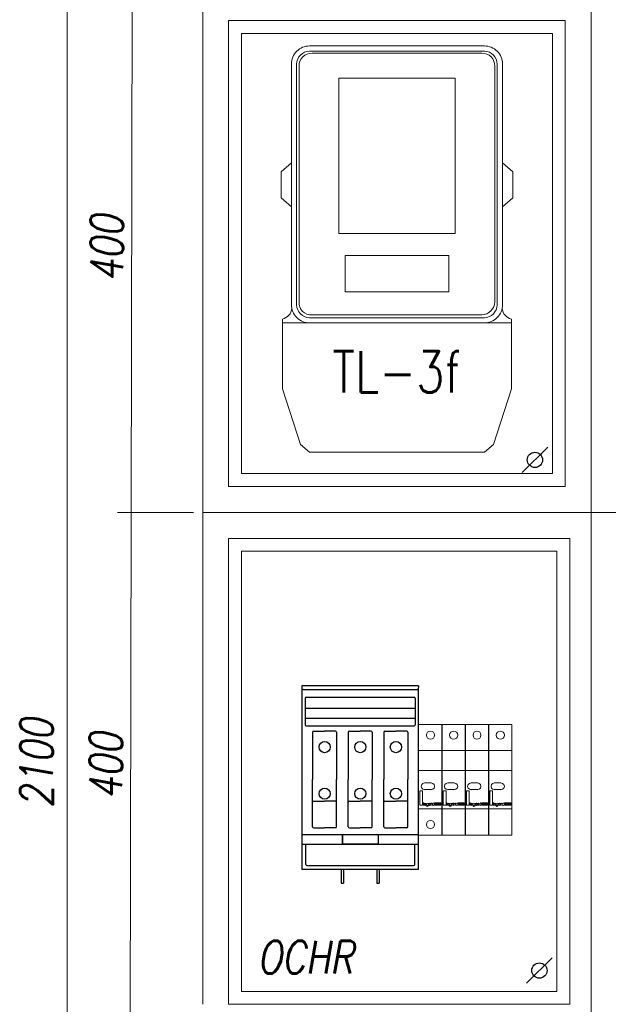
# Model space of a CAD drawing. Header units: millimetres. Extents: x 262469 to 275208, y -32539 to 9411.
# Tile 42 of 256: x 269970 to 270188, y -22954 to -22589. Entities that reach past the tile are written whole.
import ezdxf
from ezdxf.enums import TextEntityAlignment as Align

# ---------------------------------------------------------------- set-up
doc = ezdxf.new("R2010")
doc.units = ezdxf.units.MM
doc.header["$LTSCALE"] = 100
doc.layers.get('0').update_dxf_attribs({"color": 8})
for name, color, linetype, lineweight in [('$ ele elektryka', 1, 'Continuous', 30), ('$ MP elektryka', 1, 'Continuous', 30), ('$ mp_ele', 1, 'Continuous', 35)]:
    doc.layers.add(name, color=color, linetype=linetype, lineweight=lineweight)
doc.styles.add('ROMANS', font='romans', dxfattribs={"width": 0.8})
doc.styles.get("Standard").update_dxf_attribs({"font": 'simplex.shx', "width": 0.8})

# ---------------------------------------------------------------- blocks, each defined once
blk = doc.blocks.new('F284692')
for p, q in [((0, 17), (0, 16.541)), ((10.8, 17), (0, 17)), ((0, 16.541), (0, 0)), ((0.1, 16.641), (10.7, 16.641)), ((10.8, 17), (10.771, 16.611)), ((10.8, 0), (10.8, 16.541)), ((0.299, 15.85), (0.299, 13.387)), ((0.399, 15.95), (10.401, 15.95)), ((10.501, 15.85), (10.501, 13.387)), ((0.299, 14.915), (10.501, 14.915)), ((0.299, 13.978), (10.501, 13.978)), ((0.399, 13.287), (10.401, 13.287)), ((1.089, 12.787), (2.1, 12.787)), ((3.111, 12.787), (2.1, 12.787)), ((4.389, 12.787), (5.4, 12.787)), ((6.411, 12.787), (5.4, 12.787)), ((7.689, 12.787), (8.7, 12.787)), ((9.711, 12.787), (8.7, 12.787)), ((0.989, 12.687), (0.989, 8.3)), ((3.211, 12.687), (3.211, 8.3)), ((4.289, 12.687), (4.289, 8.3)), ((6.511, 12.687), (6.511, 8.3)), ((7.589, 12.687), (7.589, 8.3)), ((9.811, 12.687), (9.811, 8.3)), ((0.989, 3.913), (0.989, 8.3)), ((3.211, 3.913), (3.211, 8.3)), ((4.289, 3.913), (4.289, 8.3)), ((6.511, 3.913), (6.511, 8.3)), ((7.589, 3.913), (7.589, 8.3)), ((9.811, 3.913), (9.811, 8.3)), ((1.089, 6.291), (2.1, 6.291)), ((3.111, 6.291), (2.1, 6.291)), ((4.389, 6.291), (5.4, 6.291)), ((6.411, 6.291), (5.4, 6.291)), ((7.689, 6.291), (8.7, 6.291)), ((9.711, 6.291), (8.7, 6.291)), ((1.089, 3.813), (2.1, 3.813)), ((3.111, 3.813), (2.1, 3.813)), ((4.389, 3.813), (5.4, 3.813)), ((6.411, 3.813), (5.4, 3.813)), ((7.689, 3.813), (8.7, 3.813)), ((9.711, 3.813), (8.7, 3.813)), ((0, 3.211), (10.8, 3.211)), ((3.75, 3.211), (7.05, 3.211)), ((3.75, 3.211), (3.75, 2.4)), ((3.75, 2.3), (3.75, 3.111)), ((3.85, 3.211), (6.95, 3.211)), ((7.05, 3.211), (7.05, 2.4)), ((7.05, 3.111), (7.05, 2.3)), ((0, 2.3), (10.8, 2.3)), ((0.355, 0.433), (0.355, 2.3)), ((7.05, 2.3), (3.75, 2.3)), ((10.445, 0.433), (10.445, 2.3)), ((0, 0), (10.8, 0)), ((0.455, 0.333), (10.345, 0.333)), ((3.641, 0), (3.641, -1.3)), ((3.859, 0), (3.859, -1.3)), ((6.941, 0), (6.941, -1.3)), ((7.159, 0), (7.159, -1.3)), ((3.641, -1.3), (3.859, -1.3)), ((6.941, -1.3), (7.159, -1.3))]:
    blk.add_line(p, q)
for centre in [(2.1, 11.308), (5.4, 11.308), (8.7, 11.308), (2.1, 6.993), (5.4, 6.993), (8.7, 6.993)]:
    blk.add_circle(centre, 0.518)
for centre, start, end in [((0.1, 16.541), 90, 180), ((10.7, 16.541), 0, 90), ((0.399, 15.85), 90, 180), ((10.401, 15.85), 0, 90), ((0.399, 13.387), 180, 270), ((1.089, 12.687), 90, 180), ((3.111, 12.687), 0, 90), ((4.389, 12.687), 90, 180), ((6.411, 12.687), 0, 90), ((7.689, 12.687), 90, 180), ((9.711, 12.687), 0, 90), ((10.401, 13.387), 270, 0), ((1.089, 6.191), 90, 180), ((3.111, 6.191), 0, 90), ((4.389, 6.191), 90, 180), ((6.411, 6.191), 0, 90), ((7.689, 6.191), 90, 180), ((9.711, 6.191), 0, 90), ((1.089, 3.913), 180, 270), ((3.111, 3.913), 270, 0), ((4.389, 3.913), 180, 270), ((6.411, 3.913), 270, 0), ((7.689, 3.913), 180, 270), ((9.711, 3.913), 270, 0), ((3.85, 3.111), 90, 180), ((6.95, 3.111), 0, 90), ((3.85, 2.4), 180, 270), ((6.95, 2.4), 270, 0), ((0.455, 0.433), 180, 270), ((10.345, 0.433), 270, 0)]:
    blk.add_arc(centre, 0.1, start, end)
at = {"flags": 1}
for tag, p in [('BD', (12, 9.317)), ('NK', (12, 7.325)), ('TYP', (12, 5.725)), ('PO', (12, 4.188))]:
    blk.add_attdef(tag, p, '', height=1, dxfattribs=at)

msp = doc.modelspace()

# ---------------------------------------------------------------- linework, layer by layer
at = {"layer": '$ ele elektryka', "color": 7, "linetype": 'Continuous', "lineweight": 30}
for p, q in [((270165.9, -22747.18), (270156.45, -22756.63)), ((270165.9, -22747.18), (270156.45, -22756.63)), ((270167.54, -22936.65), (270158.09, -22946.1))]:
    msp.add_line(p, q, dxfattribs=at)
for centre in [(270161.18, -22751.91), (270161.18, -22751.91), (270162.82, -22941.38)]:
    msp.add_circle(centre, 2.83, dxfattribs=at)
at = {"layer": '$ mp_ele', "color": 7, "linetype": 'Continuous', "lineweight": 5}
for p, q in [((269987.7, -22387.26), (269987.7, -23155.58)), ((269987.7, -22387.26), (269987.7, -23395.68)), ((270037.98, -22569.74), (270037.98, -22761.82)), ((270037.98, -22569.74), (270037.98, -22761.82)), ((270011.47, -22771.42), (270011.8, -22579.34)), ((270182.04, -22771.42), (270182.04, -22579.34)), ((270047.58, -22588.95), (270172.43, -22588.95)), ((270047.58, -22588.95), (270172.43, -22588.95)), ((270047.58, -22761.82), (270047.58, -22588.95)), ((270047.58, -22761.82), (270047.58, -22588.95)), ((270047.58, -22761.82), (270047.58, -22588.95)), ((270047.58, -22588.95), (270172.43, -22588.95)), ((270047.58, -22588.95), (270172.43, -22588.95)), ((270047.58, -22761.82), (270047.58, -22588.95)), ((270047.58, -22761.82), (270047.58, -22588.95)), ((270047.58, -22761.82), (270047.58, -22588.95)), ((270172.43, -22588.95), (270172.43, -22761.82)), ((270172.43, -22588.95), (270172.43, -22761.82)), ((270172.43, -22588.95), (270172.43, -22761.82)), ((270172.43, -22588.95), (270172.43, -22761.82)), ((270052.38, -22593.75), (270167.63, -22593.75)), ((270052.38, -22593.75), (270167.63, -22593.75)), ((270052.38, -22757.02), (270052.38, -22593.75)), ((270052.38, -22593.75), (270167.63, -22593.75)), ((270052.38, -22593.75), (270167.63, -22593.75)), ((270052.38, -22757.02), (270052.38, -22593.75)), ((270167.63, -22593.75), (270167.63, -22757.02)), ((270167.63, -22593.75), (270167.63, -22757.02)), ((270088.4, -22610.32), (270131.62, -22610.32)), ((270088.4, -22610.32), (270088.4, -22667.94)), ((270131.62, -22610.32), (270131.62, -22667.94)), ((270067.03, -22645.07), (270070.87, -22641.71)), ((270152.99, -22645.07), (270149.14, -22641.71)), ((270067.03, -22645.07), (270067.03, -22654.67)), ((270152.99, -22645.07), (270152.99, -22654.67)), ((270067.03, -22654.67), (270070.87, -22658.04)), ((270152.99, -22654.67), (270149.14, -22658.04)), ((270088.4, -22667.94), (270131.62, -22667.94)), ((270090.8, -22676.11), (270129.22, -22676.11)), ((270090.8, -22676.11), (270090.8, -22689.55)), ((270129.22, -22676.11), (270129.22, -22689.55)), ((270090.8, -22689.55), (270129.22, -22689.55)), ((270067.51, -22701.08), (270067.51, -22699.64)), ((270152.51, -22701.08), (270152.51, -22699.64)), ((270067.51, -22701.08), (270152.51, -22701.08)), ((270067.51, -22701.08), (270067.51, -22725.57)), ((270152.51, -22701.08), (270152.51, -22725.57)), ((270067.51, -22725.57), (270074.23, -22746.22)), ((270152.51, -22725.57), (270145.78, -22746.22)), ((270074.23, -22746.22), (270077.6, -22749.1)), ((270145.78, -22746.22), (270142.42, -22749.1)), ((270077.6, -22749.1), (270142.42, -22749.1)), ((270167.63, -22757.02), (270052.38, -22757.02)), ((270167.63, -22757.02), (270052.38, -22757.02)), ((270037.98, -22953.9), (270037.98, -22761.82)), ((270172.43, -22761.82), (270047.58, -22761.82)), ((270172.43, -22761.82), (270047.58, -22761.82)), ((270034.6, -22771.42), (270006.35, -22771.42)), ((270011.13, -22963.5), (270011.47, -22771.42)), ((270037.98, -22771.42), (270182.04, -22771.42)), ((270037.98, -22771.42), (270182.04, -22771.42)), ((270037.98, -22771.42), (270182.04, -22771.42)), ((270182.04, -22963.5), (270182.04, -22771.42)), ((270182.04, -22771.42), (270326.1, -22771.42)), ((270047.58, -22781.03), (270174.07, -22781.03)), ((270047.58, -22953.9), (270047.58, -22781.03)), ((270174.07, -22781.03), (270174.07, -22953.9)), ((270174.07, -22781.03), (270174.07, -22953.9)), ((270052.38, -22785.83), (270169.27, -22785.83)), ((270052.38, -22949.1), (270052.38, -22785.83)), ((270169.27, -22785.83), (270169.27, -22949.1)), ((270169.27, -22949.1), (270052.38, -22949.1)), ((270169.27, -22949.1), (270052.38, -22949.1)), ((270172.43, -22953.9), (270047.58, -22953.9)), ((270174.07, -22953.9), (270047.58, -22953.9))]:
    msp.add_line(p, q, dxfattribs=at)
at = {"layer": '$ mp_ele', "color": 7, "linetype": 'Continuous', "lineweight": 5, "ltscale": 2}
for points in [[(270077.6, -22701.08), (270142.42, -22701.08, 0.414214), (270149.14, -22694.36), (270149.14, -22605.04, 0.414214), (270142.42, -22598.32), (270077.6, -22598.32, 0.414214), (270070.87, -22605.04), (270070.87, -22694.36, 0.414214)], [(270077.6, -22699.16), (270142.42, -22699.16, 0.395336), (270147.22, -22694.36), (270147.22, -22605.04, 0.395336), (270142.42, -22600.24), (270077.6, -22600.24, 0.395336), (270072.79, -22605.04), (270072.79, -22694.36, 0.395336)], [(270078.56, -22698.06), (270141.46, -22698.06, 0.414214), (270146.26, -22693.26), (270146.26, -22605.86, 0.450687), (270141.46, -22601.06), (270078.56, -22601.06, 0.44597), (270073.75, -22605.86), (270073.75, -22693.26, 0.471447)]]:
    msp.add_lwpolyline(points, format="xyb", close=True, dxfattribs=at)
at = {"layer": '$ mp_ele', "color": 7, "lineweight": 5, "ltscale": 2}
for points in [[(270118.01, -22850.13), (270126.72, -22850.13), (270126.72, -22891.12), (270118.01, -22891.12), (270118.01, -22850.13)], [(270123.95, -22854.06), (270123.83, -22853.47), (270123.5, -22852.98), (270123.02, -22852.65), (270122.43, -22852.54), (270121.85, -22852.65), (270121.36, -22852.98), (270121.03, -22853.47), (270120.91, -22854.06), (270121.03, -22854.64), (270121.36, -22855.13), (270121.85, -22855.46), (270122.43, -22855.57), (270123.02, -22855.46), (270123.5, -22855.13), (270123.83, -22854.64), (270123.95, -22854.06)], [(270126.6, -22850.13), (270135.44, -22850.13), (270135.44, -22891.12), (270126.6, -22891.12), (270126.6, -22850.13)], [(270132.53, -22854.06), (270132.42, -22853.47), (270132.09, -22852.98), (270131.6, -22852.65), (270131.02, -22852.54), (270130.44, -22852.65), (270129.95, -22852.98), (270129.62, -22853.47), (270129.5, -22854.06), (270129.62, -22854.64), (270129.95, -22855.13), (270130.44, -22855.46), (270131.02, -22855.57), (270131.6, -22855.46), (270132.09, -22855.13), (270132.42, -22854.64), (270132.53, -22854.06)], [(270135.31, -22850.13), (270144.03, -22850.13), (270144.03, -22891.12), (270135.31, -22891.12), (270135.31, -22850.13)], [(270141.12, -22854.06), (270141.01, -22853.47), (270140.7, -22852.98), (270140.23, -22852.65), (270139.67, -22852.54), (270139.12, -22852.65), (270138.64, -22852.98), (270138.33, -22853.47), (270138.22, -22854.06), (270138.33, -22854.64), (270138.64, -22855.13), (270139.12, -22855.46), (270139.67, -22855.57), (270140.23, -22855.46), (270140.7, -22855.13), (270141.01, -22854.64), (270141.12, -22854.06)], [(270143.9, -22850.13), (270152.62, -22850.13), (270152.62, -22891.12), (270143.9, -22891.12), (270143.9, -22850.13)], [(270149.84, -22854.06), (270149.73, -22853.47), (270149.4, -22852.98), (270148.91, -22852.65), (270148.32, -22852.54), (270147.74, -22852.65), (270147.25, -22852.98), (270146.92, -22853.47), (270146.81, -22854.06), (270146.92, -22854.64), (270147.25, -22855.13), (270147.74, -22855.46), (270148.32, -22855.57), (270148.91, -22855.46), (270149.4, -22855.13), (270149.73, -22854.64), (270149.84, -22854.06)], [(270118.01, -22859.75), (270126.72, -22859.75), (270126.72, -22867.09), (270118.01, -22867.09), (270118.01, -22859.75)], [(270126.6, -22859.75), (270135.44, -22859.75), (270135.44, -22867.09), (270126.6, -22867.09), (270126.6, -22859.75)], [(270135.31, -22859.75), (270144.03, -22859.75), (270144.03, -22867.09), (270135.31, -22867.09), (270135.31, -22859.75)], [(270143.9, -22859.75), (270152.62, -22859.75), (270152.62, -22867.09), (270143.9, -22867.09), (270143.9, -22859.75)], [(270120.28, -22871.77), (270119.65, -22871.94), (270119.19, -22872.4), (270119.02, -22873.03), (270119.19, -22873.67), (270119.65, -22874.13), (270120.28, -22874.3)], [(270122.68, -22871.77), (270120.16, -22871.77)], [(270122.56, -22874.3), (270123.25, -22874.13), (270123.77, -22873.67), (270123.95, -22873.03), (270123.77, -22872.4), (270123.25, -22871.94), (270122.56, -22871.77)], [(270128.87, -22871.77), (270128.24, -22871.94), (270127.77, -22872.4), (270127.61, -22873.03), (270127.77, -22873.67), (270128.24, -22874.13), (270128.87, -22874.3)], [(270131.27, -22871.77), (270128.87, -22871.77)], [(270131.15, -22874.3), (270131.84, -22874.13), (270132.35, -22873.67), (270132.53, -22873.03), (270132.35, -22872.4), (270131.84, -22871.94), (270131.15, -22871.77)], [(270137.59, -22871.77), (270136.89, -22871.94), (270136.38, -22872.4), (270136.2, -22873.03), (270136.38, -22873.67), (270136.89, -22874.13), (270137.59, -22874.3)], [(270139.99, -22871.77), (270137.46, -22871.77)], [(270139.86, -22874.3), (270140.49, -22874.13), (270140.96, -22873.67), (270141.12, -22873.03), (270140.96, -22872.4), (270140.49, -22871.94), (270139.86, -22871.77)], [(270146.18, -22871.77), (270145.54, -22871.94), (270145.08, -22872.4), (270144.91, -22873.03), (270145.08, -22873.67), (270145.54, -22874.13), (270146.18, -22874.3)], [(270148.58, -22871.77), (270146.05, -22871.77)], [(270148.45, -22874.3), (270149.15, -22874.13), (270149.66, -22873.67), (270149.84, -22873.03), (270149.66, -22872.4), (270149.15, -22871.94), (270148.45, -22871.77)], [(270118.51, -22874.68), (270119.53, -22874.68), (270119.53, -22879.99), (270118.51, -22879.99), (270118.51, -22874.68)], [(270122.68, -22874.17), (270120.16, -22874.17)], [(270127.1, -22874.68), (270128.24, -22874.68), (270128.24, -22879.99), (270127.1, -22879.99), (270127.1, -22874.68)], [(270131.27, -22874.17), (270128.87, -22874.17)], [(270135.82, -22874.68), (270136.83, -22874.68), (270136.83, -22879.99), (270135.82, -22879.99), (270135.82, -22874.68)], [(270139.99, -22874.17), (270137.46, -22874.17)], [(270144.41, -22874.68), (270145.42, -22874.68), (270145.42, -22879.99), (270144.41, -22879.99), (270144.41, -22874.68)], [(270148.58, -22874.17), (270146.05, -22874.17)], [(270119.9, -22878.98), (270119.9, -22880.12)], [(270120.79, -22879.68), (270120.67, -22879.35), (270120.39, -22879.23), (270120.12, -22879.39), (270120.03, -22879.73), (270120.18, -22880.04), (270120.48, -22880.12), (270120.73, -22879.92)], [(270121.67, -22879.67), (270121.56, -22879.36), (270121.3, -22879.23), (270121.02, -22879.36), (270120.91, -22879.67), (270121.02, -22879.99), (270121.3, -22880.12), (270121.56, -22879.99), (270121.67, -22879.67)], [(270121.55, -22879.23), (270121.55, -22880.12)], [(270121.67, -22879.23), (270121.67, -22880.12)], [(270122.18, -22879.23), (270121.82, -22879.37), (270121.67, -22879.74)], [(270122.56, -22879.61), (270122.45, -22879.3), (270122.18, -22879.23)], [(270122.56, -22879.23), (270122.56, -22880.12)], [(270123.19, -22879.61), (270123.1, -22879.33), (270122.87, -22879.23), (270122.64, -22879.34), (270122.56, -22879.61)], [(270123.95, -22879.67), (270123.84, -22879.36), (270123.57, -22879.23), (270123.3, -22879.36), (270123.19, -22879.67), (270123.3, -22879.99), (270123.57, -22880.12), (270123.84, -22879.99), (270123.95, -22879.67)], [(270123.82, -22878.98), (270123.82, -22880.12)], [(270124.2, -22879.1), (270126.22, -22879.1), (270126.22, -22879.48), (270124.2, -22879.48), (270124.2, -22879.1)], [(270128.49, -22878.98), (270128.49, -22880.12)], [(270129.5, -22879.68), (270129.39, -22879.35), (270129.1, -22879.23), (270128.83, -22879.39), (270128.75, -22879.73), (270128.89, -22880.04), (270129.19, -22880.12), (270129.44, -22879.92)], [(270130.26, -22879.67), (270130.15, -22879.36), (270129.89, -22879.23), (270129.61, -22879.36), (270129.5, -22879.67), (270129.61, -22879.99), (270129.89, -22880.12), (270130.15, -22879.99), (270130.26, -22879.67)], [(270130.14, -22879.23), (270130.14, -22880.12)], [(270130.26, -22879.23), (270130.26, -22880.12)], [(270130.77, -22879.23), (270130.41, -22879.37), (270130.26, -22879.74)], [(270131.15, -22879.61), (270131.04, -22879.3), (270130.77, -22879.23)], [(270131.15, -22879.23), (270131.15, -22880.12)], [(270131.78, -22879.61), (270131.68, -22879.33), (270131.46, -22879.23), (270131.23, -22879.34), (270131.15, -22879.61)], [(270132.66, -22879.67), (270132.53, -22879.36), (270132.22, -22879.23), (270131.91, -22879.36), (270131.78, -22879.67), (270131.91, -22879.99), (270132.22, -22880.12), (270132.53, -22879.99), (270132.66, -22879.67)], [(270132.53, -22878.98), (270132.53, -22880.12)], [(270132.91, -22879.1), (270134.93, -22879.1), (270134.93, -22879.48), (270132.91, -22879.48), (270132.91, -22879.1)], [(270137.21, -22878.98), (270137.21, -22880.12)], [(270138.09, -22879.68), (270137.98, -22879.35), (270137.69, -22879.23), (270137.42, -22879.39), (270137.33, -22879.73), (270137.48, -22880.04), (270137.78, -22880.12), (270138.03, -22879.92)], [(270138.98, -22879.67), (270138.85, -22879.36), (270138.54, -22879.23), (270138.22, -22879.36), (270138.09, -22879.67), (270138.22, -22879.99), (270138.54, -22880.12), (270138.85, -22879.99), (270138.98, -22879.67)], [(270138.85, -22879.23), (270138.85, -22880.12)], [(270138.98, -22879.23), (270138.98, -22880.12)], [(270139.36, -22879.23), (270139.09, -22879.37), (270138.98, -22879.74)], [(270139.73, -22879.61), (270139.66, -22879.3), (270139.48, -22879.23)], [(270139.86, -22879.23), (270139.86, -22880.12)], [(270140.37, -22879.61), (270140.29, -22879.33), (270140.11, -22879.23), (270139.93, -22879.34), (270139.86, -22879.61)], [(270141.25, -22879.67), (270141.14, -22879.36), (270140.87, -22879.23), (270140.61, -22879.36), (270140.49, -22879.67), (270140.61, -22879.99), (270140.87, -22880.12), (270141.14, -22879.99), (270141.25, -22879.67)], [(270141.12, -22878.98), (270141.12, -22880.12)], [(270141.5, -22879.1), (270143.52, -22879.1), (270143.52, -22879.48), (270141.5, -22879.48), (270141.5, -22879.1)], [(270145.8, -22878.98), (270145.8, -22880.12)], [(270146.81, -22879.68), (270146.67, -22879.35), (270146.34, -22879.23), (270146.02, -22879.39), (270145.92, -22879.73), (270146.09, -22880.04), (270146.44, -22880.12), (270146.74, -22879.92)], [(270147.57, -22879.67), (270147.46, -22879.36), (270147.19, -22879.23), (270146.92, -22879.36), (270146.81, -22879.67), (270146.92, -22879.99), (270147.19, -22880.12), (270147.46, -22879.99), (270147.57, -22879.67)], [(270147.44, -22879.23), (270147.44, -22880.12)], [(270147.57, -22879.23), (270147.57, -22880.12)], [(270148.07, -22879.23), (270147.72, -22879.37), (270147.57, -22879.74)], [(270148.45, -22879.61), (270148.34, -22879.3), (270148.07, -22879.23)], [(270148.45, -22879.23), (270148.45, -22880.12)], [(270149.08, -22879.61), (270148.99, -22879.33), (270148.76, -22879.23), (270148.53, -22879.34), (270148.45, -22879.61)], [(270149.84, -22879.67), (270149.73, -22879.36), (270149.46, -22879.23), (270149.2, -22879.36), (270149.08, -22879.67), (270149.2, -22879.99), (270149.46, -22880.12), (270149.73, -22879.99), (270149.84, -22879.67)], [(270149.71, -22878.98), (270149.71, -22880.12)], [(270150.09, -22879.1), (270152.24, -22879.1), (270152.24, -22879.48), (270150.09, -22879.48), (270150.09, -22879.1)], [(270126.72, -22881.38), (270118.01, -22881.38)], [(270120.03, -22879.61), (270120.79, -22879.61)], [(270120.91, -22880.22), (270121.19, -22880.5), (270121.52, -22880.4), (270121.67, -22879.99)], [(270122.56, -22879.8), (270122.46, -22879.58), (270122.24, -22879.48), (270122.02, -22879.58), (270121.93, -22879.8), (270122.02, -22880.02), (270122.24, -22880.12), (270122.46, -22880.02), (270122.56, -22879.8)], [(270122.43, -22879.48), (270122.43, -22880.12)], [(270123.06, -22879.48), (270123.06, -22880.12)], [(270124.2, -22879.61), (270126.22, -22879.61), (270126.22, -22879.99), (270124.2, -22879.99), (270124.2, -22879.61)], [(270135.44, -22881.38), (270126.6, -22881.38)], [(270128.75, -22879.61), (270129.5, -22879.61)], [(270129.5, -22880.22), (270129.78, -22880.5), (270130.11, -22880.4), (270130.26, -22879.99)], [(270131.15, -22879.8), (270131.05, -22879.58), (270130.83, -22879.48), (270130.61, -22879.58), (270130.51, -22879.8), (270130.61, -22880.02), (270130.83, -22880.12), (270131.05, -22880.02), (270131.15, -22879.8)], [(270131.02, -22879.48), (270131.02, -22880.12)], [(270131.65, -22879.48), (270131.65, -22880.12)], [(270132.91, -22879.61), (270134.93, -22879.61), (270134.93, -22879.99), (270132.91, -22879.99), (270132.91, -22879.61)], [(270144.03, -22881.38), (270135.31, -22881.38)], [(270137.33, -22879.61), (270138.09, -22879.61)], [(270138.22, -22880.22), (270138.49, -22880.5), (270138.83, -22880.4), (270138.98, -22879.99)], [(270139.73, -22879.8), (270139.66, -22879.58), (270139.48, -22879.48), (270139.3, -22879.58), (270139.23, -22879.8), (270139.3, -22880.02), (270139.48, -22880.12), (270139.66, -22880.02), (270139.73, -22879.8)], [(270139.73, -22879.48), (270139.73, -22880.12)], [(270140.24, -22879.48), (270140.24, -22880.12)], [(270141.5, -22879.61), (270143.52, -22879.61), (270143.52, -22879.99), (270141.5, -22879.99), (270141.5, -22879.61)], [(270152.62, -22881.38), (270143.9, -22881.38)], [(270145.92, -22879.61), (270146.81, -22879.61)], [(270146.81, -22880.22), (270147.08, -22880.5), (270147.42, -22880.4), (270147.57, -22879.99)], [(270148.45, -22879.8), (270148.36, -22879.58), (270148.13, -22879.48), (270147.91, -22879.58), (270147.82, -22879.8), (270147.91, -22880.02), (270148.13, -22880.12), (270148.36, -22880.02), (270148.45, -22879.8)], [(270148.32, -22879.48), (270148.32, -22880.12)], [(270148.95, -22879.48), (270148.95, -22880.12)], [(270150.09, -22879.61), (270152.24, -22879.61), (270152.24, -22879.99), (270150.09, -22879.99), (270150.09, -22879.61)], [(270123.95, -22887.2), (270123.83, -22886.62), (270123.5, -22886.13), (270123.02, -22885.8), (270122.43, -22885.68), (270121.85, -22885.8), (270121.36, -22886.13), (270121.03, -22886.62), (270120.91, -22887.2), (270121.03, -22887.78), (270121.36, -22888.27), (270121.85, -22888.6), (270122.43, -22888.72), (270123.02, -22888.6), (270123.5, -22888.27), (270123.83, -22887.78), (270123.95, -22887.2)]]:
    msp.add_lwpolyline(points, dxfattribs=at)
for points in [[(270118.01, -22850.13), (270126.72, -22850.13), (270126.72, -22891.12), (270118.01, -22891.12), (270118.01, -22850.13)], [(270126.6, -22850.13), (270135.44, -22850.13), (270135.44, -22891.12), (270126.6, -22891.12), (270126.6, -22850.13)], [(270135.31, -22850.13), (270144.03, -22850.13), (270144.03, -22891.12), (270135.31, -22891.12), (270135.31, -22850.13)], [(270143.9, -22850.13), (270152.62, -22850.13), (270152.62, -22891.12), (270143.9, -22891.12), (270143.9, -22850.13)], [(270118.01, -22859.75), (270126.72, -22859.75), (270126.72, -22867.09), (270118.01, -22867.09), (270118.01, -22859.75)], [(270126.6, -22859.75), (270135.44, -22859.75), (270135.44, -22867.09), (270126.6, -22867.09), (270126.6, -22859.75)], [(270135.31, -22859.75), (270144.03, -22859.75), (270144.03, -22867.09), (270135.31, -22867.09), (270135.31, -22859.75)], [(270143.9, -22859.75), (270152.62, -22859.75), (270152.62, -22867.09), (270143.9, -22867.09), (270143.9, -22859.75)], [(270118.51, -22874.68), (270119.53, -22874.68), (270119.53, -22879.99), (270118.51, -22879.99), (270118.51, -22874.68)], [(270127.1, -22874.68), (270128.24, -22874.68), (270128.24, -22879.99), (270127.1, -22879.99), (270127.1, -22874.68)], [(270135.82, -22874.68), (270136.83, -22874.68), (270136.83, -22879.99), (270135.82, -22879.99), (270135.82, -22874.68)], [(270144.41, -22874.68), (270145.42, -22874.68), (270145.42, -22879.99), (270144.41, -22879.99), (270144.41, -22874.68)], [(270124.2, -22879.1), (270126.22, -22879.1), (270126.22, -22879.48), (270124.2, -22879.48), (270124.2, -22879.1)], [(270132.91, -22879.1), (270134.93, -22879.1), (270134.93, -22879.48), (270132.91, -22879.48), (270132.91, -22879.1)], [(270141.5, -22879.1), (270143.52, -22879.1), (270143.52, -22879.48), (270141.5, -22879.48), (270141.5, -22879.1)], [(270150.09, -22879.1), (270152.24, -22879.1), (270152.24, -22879.48), (270150.09, -22879.48), (270150.09, -22879.1)], [(270124.2, -22879.61), (270126.22, -22879.61), (270126.22, -22879.99), (270124.2, -22879.99), (270124.2, -22879.61)], [(270132.91, -22879.61), (270134.93, -22879.61), (270134.93, -22879.99), (270132.91, -22879.99), (270132.91, -22879.61)], [(270141.5, -22879.61), (270143.52, -22879.61), (270143.52, -22879.99), (270141.5, -22879.99), (270141.5, -22879.61)], [(270150.09, -22879.61), (270152.24, -22879.61), (270152.24, -22879.99), (270150.09, -22879.99), (270150.09, -22879.61)]]:
    msp.add_lwpolyline(points, close=True, dxfattribs=at)
at = {"layer": '$ mp_ele', "color": 7, "linetype": 'Continuous', "lineweight": 5}
for centre, start, end in [((270066.69, -22695.41), 280.9471, 356.899), ((270153.32, -22695.41), 183.101, 259.0529)]:
    msp.add_arc(centre, 4.31, start, end, dxfattribs=at)

# ---------------------------------------------------------------- block references
at = {"color": 2, "xscale": 4.001666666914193, "yscale": 4.001666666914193, "zscale": 4.001666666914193}
msp.add_blockref('F284692', (270074.79, -22903.72), dxfattribs=at)
msp.add_blockref('F284692', (270074.79, -22903.72), dxfattribs=at)

# ---------------------------------------------------------------- texts
at = {"layer": '$ MP elektryka', "color": 7, "lineweight": 30, "style": 'ROMANS', "oblique": 10, "width": 0.8}
for s, p in [('400', (270008.48, -22685.86)), ('2100', (269982.43, -22880.99)), ('400', (270008.14, -22877.94))]:
    msp.add_text(s, height=12.101, rotation=90, dxfattribs=at).set_placement(p)
msp.add_text('OCHR', height=12.101, dxfattribs=at).set_placement((270058.28, -22942.44))
at = {"layer": '$ mp_ele', "color": 7, "linetype": 'Continuous', "lineweight": 5, "width": 0.8}
msp.add_text('TL-3f', height=15.366, dxfattribs=at).set_placement((270110.01, -22719.26), align=Align.MIDDLE_CENTER)

doc.saveas('drawing.dxf')
